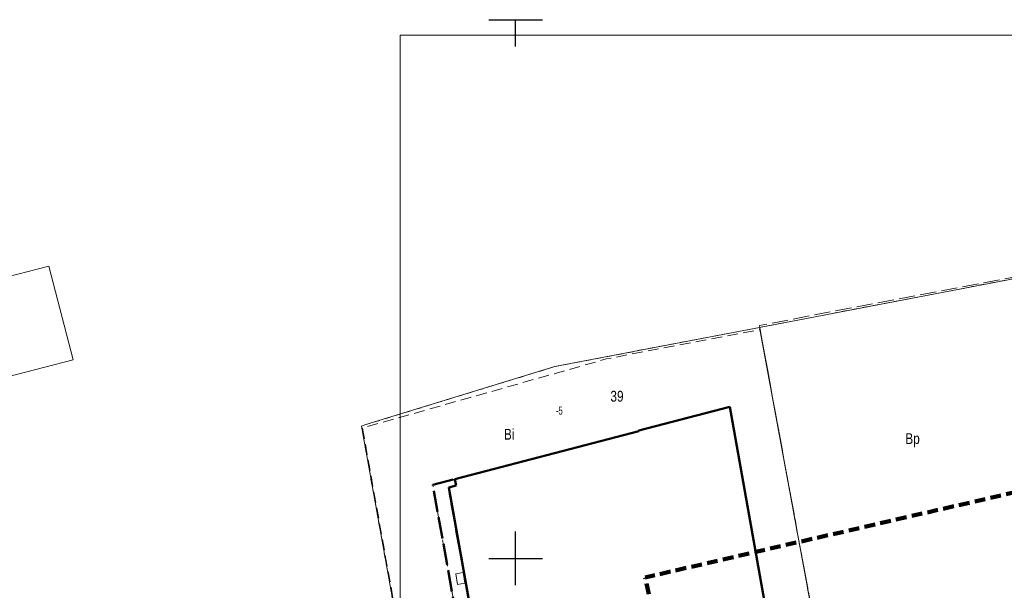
# Model space of a CAD drawing. Header units: metres. Extents: x 0 to 8432273, y 0 to 5705512.
# Tile 12 of 32: x 8403812 to 8403904, y 5705138 to 5705191. Entities that reach past the tile are written whole.
import ezdxf
from ezdxf import colors
from ezdxf.entities.mleader import LeaderData, LeaderLine
from ezdxf.math import Vec2, Vec3

# ---------------------------------------------------------------- set-up
doc = ezdxf.new("R2010")
doc.units = ezdxf.units.M
doc.header["$MEASUREMENT"] = 0
for name, pattern in [('1.5_0.5', [2, 1.5, -0.5]), ('2', [1.5, 1, -0.5]), ('2.0_0.5', [2.5, 2, -0.5]), ('219-500', [0]), ('egbp-500', [1.5, 1, -0.5]), ('egug-500', [1, 0.5, -0.5])]:
    doc.linetypes.add(name, pattern=pattern)
doc.layers.get('0').update_dxf_attribs({"color": 250, "linetype": 'CONTINUOUS', "lineweight": 100})
for name, color, linetype in [('203-punkt graniczny', 7, 'CONTINUOUS'), ('210-oznaczenie konturu użytku gruntowego', 7, 'CONTINUOUS'), ('211-numer działki ewidencyjnej', 7, 'CONTINUOUS'), ('218-kontur użytku gruntowego', 7, 'CONTINUOUS'), ('219-działka ewidencyjna', 7, 'CONTINUOUS'), ('310-podpora', 7, 'CONTINUOUS'), ('312-budynek ewidencyjny', 7, 'CONTINUOUS'), ('blok - kondygnacja podziemna', 7, 'CONTINUOUS'), ('blok - kondygnacja podziemna-Atr178', 7, 'CONTINUOUS'), ('blok - nawis', 7, 'CONTINUOUS'), ('jezdnia', 7, 'CONTINUOUS'), ('Wstawianie ramki sekcyjnej z opisem', 7, 'CONTINUOUS'), ('Zakres', 7, 'CONTINUOUS')]:
    doc.layers.add(name, color=color, linetype=linetype)
for name, color, linetype, lineweight in [('A OPIS', 7, 'CONTINUOUS', 5), ('PL_AR_00-płyta szczelna projektowana', 7, 'CONTINUOUS', 18), ('PL_AR_01-MAPA', 7, 'CONTINUOUS', 15), ('PL_AR_01-MAPA dwg', 7, 'CONTINUOUS', 15)]:
    doc.layers.add(name, color=color, linetype=linetype, lineweight=lineweight)
doc.styles.add('Arial', font='arial.ttf')
doc.styles.get("Standard").update_dxf_attribs({"font": 'arial.ttf', "width": 0.75})
picture_1 = doc.add_image_def('image1.jpg', size_in_pixel=(7008, 9952))

# ---------------------------------------------------------------- blocks, each defined once
blk = doc.blocks.new('203')
at = {"linetype": 'Continuous', "lineweight": 0}
h = blk.add_hatch(color=0, dxfattribs=at)
edge = h.paths.add_edge_path()
edge.add_arc((0, 0), 0.045, 0, 360)
blk = doc.blocks.new('RAMKA500K')
at = {"color": 0}
for p, q in [((97.5, 250), (102.5, 250)), ((100, 247.5), (100, 250)), ((100, 197.5), (100, 202.5)), ((97.5, 200), (102.5, 200))]:
    blk.add_line(p, q, dxfattribs=at)
blk = doc.blocks.new('MDCP')
at = {"layer": '218-kontur użytku gruntowego', "color": 3, "linetype": 'egug-500', "lineweight": 18, "flags": 128}
for points in [[(8403910.903, 5705168.487), (8403881.173, 5705162.797)], [(8403881.173, 5705162.797), (8403862.153, 5705159.157)], [(8403881.173, 5705162.797), (8403890.073, 5705114.477)], [(8403890.073, 5705114.477), (8403881.173, 5705162.797)], [(8403862.153, 5705159.157), (8403844.613, 5705153.767)], [(8403844.613, 5705153.767), (8403844.193, 5705153.637)], [(8403844.193, 5705153.637), (8403853.383, 5705102.507)]]:
    blk.add_lwpolyline(points, dxfattribs=at)
at = {"layer": '219-działka ewidencyjna', "color": 7, "linetype": '219-500', "lineweight": 18, "flags": 128}
for points in [[(8403911.533, 5705168.607), (8403881.173, 5705162.797)], [(8403862.153, 5705159.157), (8403881.173, 5705162.797)], [(8403890.073, 5705114.477), (8403881.173, 5705162.797)], [(8403844.613, 5705153.767), (8403862.153, 5705159.157)], [(8403844.613, 5705153.767), (8403844.193, 5705153.637)], [(8403853.383, 5705102.507), (8403844.193, 5705153.637)]]:
    blk.add_lwpolyline(points, dxfattribs=at)
at = {"layer": '310-podpora', "color": 7, "linetype": 'Continuous', "lineweight": 18, "flags": 128}
blk.add_lwpolyline([(8403852.943, 5705139.907), (8403853.113, 5705138.927), (8403853.803, 5705139.047), (8403853.633, 5705140.037)], close=True, dxfattribs=at)
at = {"layer": '312-budynek ewidencyjny', "color": 7, "linetype": 'Continuous', "lineweight": 50, "flags": 128}
for points in [[(8403869.953, 5705153.217), (8403878.393, 5705155.417)], [(8403878.393, 5705155.417), (8403883.003, 5705129.667)], [(8403852.853, 5705148.707), (8403869.963, 5705153.167)], [(8403869.963, 5705153.167), (8403869.953, 5705153.217)], [(8403852.293, 5705147.947), (8403853.003, 5705148.127)], [(8403853.003, 5705148.127), (8403852.853, 5705148.707)], [(8403856.853, 5705122.417), (8403852.293, 5705147.947)]]:
    blk.add_lwpolyline(points, dxfattribs=at)
at = {"layer": 'blok - kondygnacja podziemna', "color": 7, "linetype": 'egbp-500', "lineweight": 18, "flags": 128}
blk.add_lwpolyline([(8403887.083, 5705130.727), (8403881.223, 5705162.597), (8403866.933, 5705159.867), (8403844.293, 5705153.457), (8403850.083, 5705121.097), (8403855.453, 5705122.257), (8403850.823, 5705148.177), (8403852.853, 5705148.707), (8403878.393, 5705155.417), (8403883.003, 5705129.667)], close=True, dxfattribs=at)
at = {"layer": 'blok - nawis', "color": 7, "linetype": '2.0_0.5', "lineweight": 50, "flags": 128}
blk.add_lwpolyline([(8403850.083, 5705121.097), (8403853.413, 5705102.507), (8403853.953, 5705102.647), (8403859.913, 5705104.197), (8403859.603, 5705105.387), (8403859.263, 5705105.307), (8403856.223, 5705122.307), (8403856.853, 5705122.417), (8403852.293, 5705147.947), (8403853.003, 5705148.127), (8403852.853, 5705148.707), (8403850.823, 5705148.177), (8403855.453, 5705122.257)], close=True, dxfattribs=at)
at = {"layer": 'jezdnia', "color": 7, "linetype": '1.5_0.5', "lineweight": 18, "flags": 128}
blk.add_lwpolyline([(8403909.883, 5705154.177), (8403912.873, 5705154.657), (8403911.723, 5705161.037), (8403910.213, 5705168.497), (8403881.153, 5705162.977), (8403881.223, 5705162.597), (8403887.083, 5705130.727), (8403890.283, 5705113.347), (8403903.563, 5705117.047), (8403903.853, 5705115.757), (8403910.443, 5705121.387), (8403911.313, 5705120.257), (8403911.653, 5705120.537), (8403913.353, 5705122.557), (8403912.903, 5705122.957), (8403913.253, 5705123.337), (8403914.773, 5705124.997), (8403915.363, 5705124.457), (8403914.483, 5705129.537), (8403913.643, 5705135.597), (8403912.973, 5705139.317)], close=True, dxfattribs=at)
at = {"layer": 'Zakres', "color": 5, "linetype": '2', "lineweight": 100, "flags": 128}
blk.add_lwpolyline([(8403884.733, 5705072.867), (8403991.693, 5705098.827), (8403973.703, 5705163.347), (8403870.543, 5705139.587)], close=True, dxfattribs=at)
at = {"layer": '203-punkt graniczny', "color": 7, "linetype": 'Continuous', "lineweight": 18}
for p in [(8403881.173, 5705162.797), (8403862.153, 5705159.157), (8403844.193, 5705153.637), (8403844.613, 5705153.767)]:
    blk.add_blockref('203', p, dxfattribs=at)
at = {"layer": 'Wstawianie ramki sekcyjnej z opisem', "color": 7, "linetype": 'Continuous', "lineweight": 13}
blk.add_blockref('RAMKA500K', (8403758.513, 5704941.357), dxfattribs=at)
at = {"layer": '210-oznaczenie konturu użytku gruntowego', "color": 3, "linetype": 'Continuous', "lineweight": 18, "width": 0.79}
for s, p in [('Bi', (8403857.421, 5705152.374)), ('Bp', (8403894.701, 5705151.971))]:
    blk.add_text(s, height=1, dxfattribs=at).set_placement(p)
at = {"layer": '211-numer działki ewidencyjnej', "color": 7, "linetype": 'Continuous', "lineweight": 18, "width": 0.79}
blk.add_text('39', height=1, dxfattribs=at).set_placement((8403867.313, 5705155.907))
at = {"layer": 'blok - kondygnacja podziemna-Atr178', "color": 7, "width": 0.667}
blk.add_text('-5', height=0.75, dxfattribs=at).set_placement((8403862.263, 5705154.697))

msp = doc.modelspace()

# ---------------------------------------------------------------- linework, layer by layer
at = {"layer": 'PL_AR_00-płyta szczelna projektowana', "linetype": 'Continuous', "elevation": 0}
msp.add_lwpolyline([(8403815.166, 5705168.491), (8403817.412, 5705159.775), (8403790.492, 5705152.837), (8403788.246, 5705161.553)], close=True, dxfattribs=at)

# ---------------------------------------------------------------- block references
at = {"layer": 'PL_AR_01-MAPA dwg', "linetype": 'Continuous'}
msp.add_blockref('MDCP', (0, 0), dxfattribs=at)

# ---------------------------------------------------------------- pictures from other files: only their frames are drawn
at = {"layer": 'PL_AR_01-MAPA', "linetype": 'Continuous'}
image = msp.add_image(picture_1, insert=(8403847.799, 5705189.909), size_in_units=(148.336, 210.651), rotation=-90, dxfattribs=at)
image.dxf.flags = 7

# ---------------------------------------------------------------- leaders
at = {"layer": 'A OPIS'}
ml = msp.add_multileader_mtext('Standard', dxfattribs=at)
ml.set_content('6', color=256, style='Arial')
ml.set_leader_properties()
ml.build(insert=Vec2(0, 0))
ml.multileader.update_dxf_attribs({"text_right_attachment_type": 6, "arrow_head_size": 1.92})
ctx = ml.context
ctx.base_point, ctx.char_height, ctx.arrow_head_size, ctx.landing_gap_size, ctx.plane_origin = Vec3(8403942.708, 5705141.953, 0), 1.44, 1.92, 0.259, Vec3(8403948.496, 5705053.072, 0)
ctx.right_attachment, ctx.text_align_type = 6, 2
notes = []
notes.append((ctx, [(0, (0, 0, 0), (0, 0), (1, 0), 1, [])]))
ctx.mtext.insert, ctx.mtext.width, ctx.mtext.alignment, ctx.mtext.flow_direction = Vec3(8403943.918, 5705142.685, 0), 24.37094, 3, 5
ml = msp.add_multileader_mtext('Standard', dxfattribs=at)
ml.set_content('2', color=256, style='Arial')
ml.set_leader_properties()
ml.build(insert=Vec2(0, 0))
ml.multileader.update_dxf_attribs({"text_right_attachment_type": 6, "arrow_head_size": 1.92})
ctx = ml.context
ctx.base_point, ctx.char_height, ctx.arrow_head_size, ctx.landing_gap_size, ctx.plane_origin = Vec3(8403948.638, 5705139.348), 1.44, 1.92, 0.259, Vec3(8403957.319, 5705052.639)
ctx.right_attachment, ctx.text_align_type = 6, 2
notes.append((ctx, [(0, (0, 0, 0), (0, 0), (1, 0), 1, [])]))
ctx.mtext.insert, ctx.mtext.width, ctx.mtext.alignment, ctx.mtext.flow_direction = Vec3(8403949.851, 5705140.068), 24.37094, 3, 5
ml = msp.add_multileader_mtext('Standard', dxfattribs=at)
ml.set_content('1', color=256, style='Arial')
ml.set_leader_properties()
ml.build(insert=Vec2(0, 0))
ml.multileader.update_dxf_attribs({"text_right_attachment_type": 6, "arrow_head_size": 1.92})
ctx = ml.context
ctx.base_point, ctx.char_height, ctx.arrow_head_size, ctx.landing_gap_size, ctx.plane_origin = Vec3(8403951.937, 5705138.397), 1.44, 1.92, 0.259, Vec3(8403961.148, 5705052.408)
ctx.right_attachment, ctx.text_align_type = 6, 2
notes.append((ctx, [(0, (0, 0, 0), (0, 0), (1, 0), 1, [])]))
ctx.mtext.insert, ctx.mtext.width, ctx.mtext.alignment, ctx.mtext.flow_direction = Vec3(8403952.726, 5705139.117), 24.37094, 3, 5
ml = msp.add_multileader_mtext('Standard', dxfattribs=at)
ml.set_content('6', color=256, style='Arial')
ml.set_leader_properties()
ml.build(insert=Vec2(0, 0))
ml.multileader.update_dxf_attribs({"text_right_attachment_type": 6, "arrow_head_size": 1.92})
ctx = ml.context
ctx.base_point, ctx.char_height, ctx.arrow_head_size, ctx.landing_gap_size, ctx.plane_origin = Vec3(8403937.504, 5705138.346, 0), 1.44, 1.92, 0.259, Vec3(8403943.292, 5705049.465, 0)
ctx.right_attachment, ctx.text_align_type = 6, 2
notes.append((ctx, [(0, (0, 0, 0), (0, 0), (1, 0), 1, [])]))
ctx.mtext.insert, ctx.mtext.width, ctx.mtext.alignment, ctx.mtext.flow_direction = Vec3(8403938.714, 5705139.078, 0), 24.37094, 3, 5
for ctx, leaders in notes:
    for number, flags, end, landing, length, lines in leaders:
        leader = LeaderData()
        leader.index, (leader.has_last_leader_line, leader.has_dogleg_vector, leader.attachment_direction) = number, flags
        leader.last_leader_point, leader.dogleg_vector, leader.dogleg_length = Vec3(end), Vec3(landing), length
        for number, points, colour, breaks in lines:
            line = LeaderLine()
            line.index, line.vertices, line.color, line.breaks = number, Vec3.list(points), colors.encode_raw_color(colour), breaks
            leader.lines.append(line)
        ctx.leaders.append(leader)

doc.saveas('drawing.dxf')
